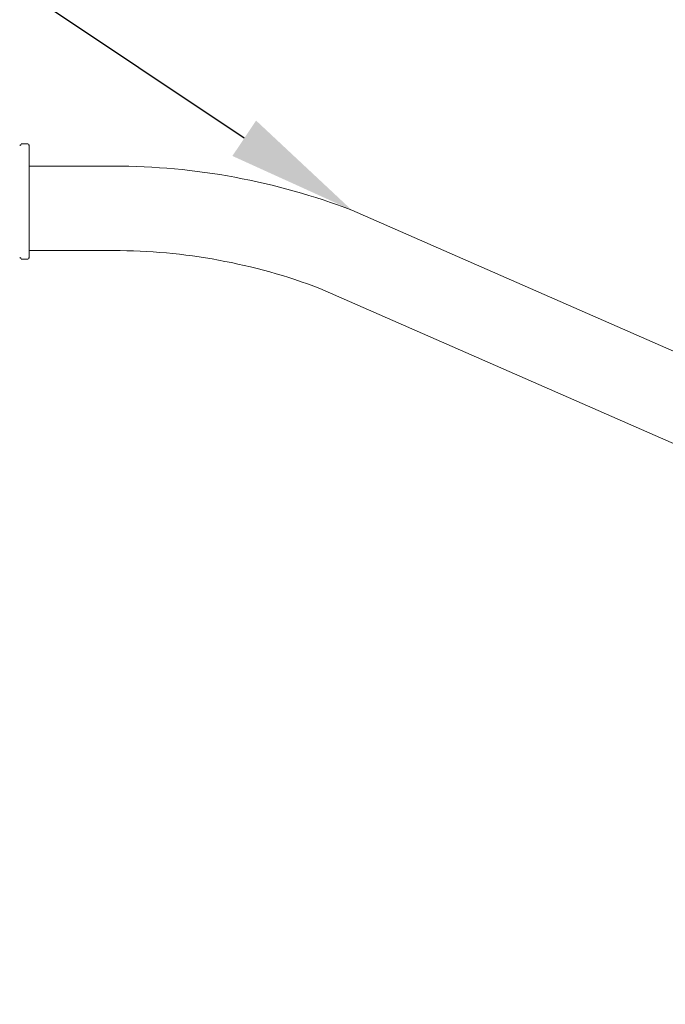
# Model space of a CAD drawing. Header units: feet. Extents: x -492 to 183, y -138 to 535.
# Tile 9 of 14: x 76.389 to 77.011, y -120.896 to -119.945. Entities that reach past the tile are written whole.
import ezdxf
from ezdxf import colors
from ezdxf.entities.mleader import LeaderData, LeaderLine
from ezdxf.math import Vec2, Vec3

# ---------------------------------------------------------------- set-up
doc = ezdxf.new("R2010")
doc.units = ezdxf.units.FT
doc.header["$MEASUREMENT"] = 0
doc.layers.add('ST_Details', color=4, linetype='Continuous')
doc.layers.add('TEXT-DED', color=10, linetype='Continuous')
doc.styles.add('Slanted-Normal', font='font31.shx', dxfattribs={"height": 0.14})

msp = doc.modelspace()

# ---------------------------------------------------------------- linework, layer by layer
at = {"layer": 'ST_Details', "lineweight": 13}
for points in [[(76.38916, -120.06704), (76.38916, -120.06606), (76.39014, -120.06606)], [(76.39698, -120.06509), (76.39014, -120.06509)], [(76.39698, -120.06606), (76.39796, -120.06606), (76.39796, -120.06704)], [(76.39796, -120.17449), (76.39796, -120.06704)], [(76.39014, -120.17547), (76.38916, -120.17547), (76.38916, -120.17449)], [(76.39796, -120.17449), (76.39796, -120.17547), (76.39698, -120.17547)], [(76.39014, -120.17644), (76.39698, -120.17644)]]:
    msp.add_lwpolyline(points, dxfattribs=at)
for points in [[(78.64243, -120.81424), (78.44954, -120.81424, -0.103749), (78.10598, -120.74217), (76.70916, -120.12922, 0.091904), (76.47931, -120.08662), (76.39796, -120.08662)], [(78.64243, -120.89578), (78.44954, -120.89578, -0.103749), (78.07321, -120.81684), (76.6782, -120.20468, 0.091071), (76.47931, -120.16815), (76.39796, -120.16815)]]:
    msp.add_lwpolyline(points, format="xyb", dxfattribs=at)

# ---------------------------------------------------------------- leaders
at = {"layer": 'TEXT-DED'}
ml = msp.add_multileader_mtext('Standard', dxfattribs=at)
ml.set_content('BRACKET ARM,\\PAS PER PLAN\\PPER HL 10.11', color=256, style='Slanted-Normal')
ml.set_leader_properties()
ml.build(insert=Vec2(0, 0))
ml.multileader.update_dxf_attribs({"dogleg_length": 0.06, "arrow_head_size": 0.125})
ctx = ml.context
ctx.base_point, ctx.char_height, ctx.arrow_head_size, ctx.landing_gap_size, ctx.plane_origin = Vec3(74.11709, -119.37437), 0.125, 0.125, 0.06, Vec3(73.88654, -118.44751)
ctx.text_align_type = 2
notes = []
notes.append((ctx, [(0, (1, 1, 0), (75.58082, -119.37437), (-1, 0), 0.06, [(0, [(76.70916, -120.12922)], 0, [])])]))
ctx.mtext.insert, ctx.mtext.width, ctx.mtext.alignment, ctx.mtext.flow_direction = Vec3(75.46082, -119.31187), 1.3802736, 3, 5
for ctx, leaders in notes:
    for number, flags, end, landing, length, lines in leaders:
        leader = LeaderData()
        leader.index, (leader.has_last_leader_line, leader.has_dogleg_vector, leader.attachment_direction) = number, flags
        leader.last_leader_point, leader.dogleg_vector, leader.dogleg_length = Vec3(end), Vec3(landing), length
        for number, points, colour, breaks in lines:
            line = LeaderLine()
            line.index, line.vertices, line.color, line.breaks = number, Vec3.list(points), colors.encode_raw_color(colour), breaks
            leader.lines.append(line)
        ctx.leaders.append(leader)

doc.saveas('drawing.dxf')
